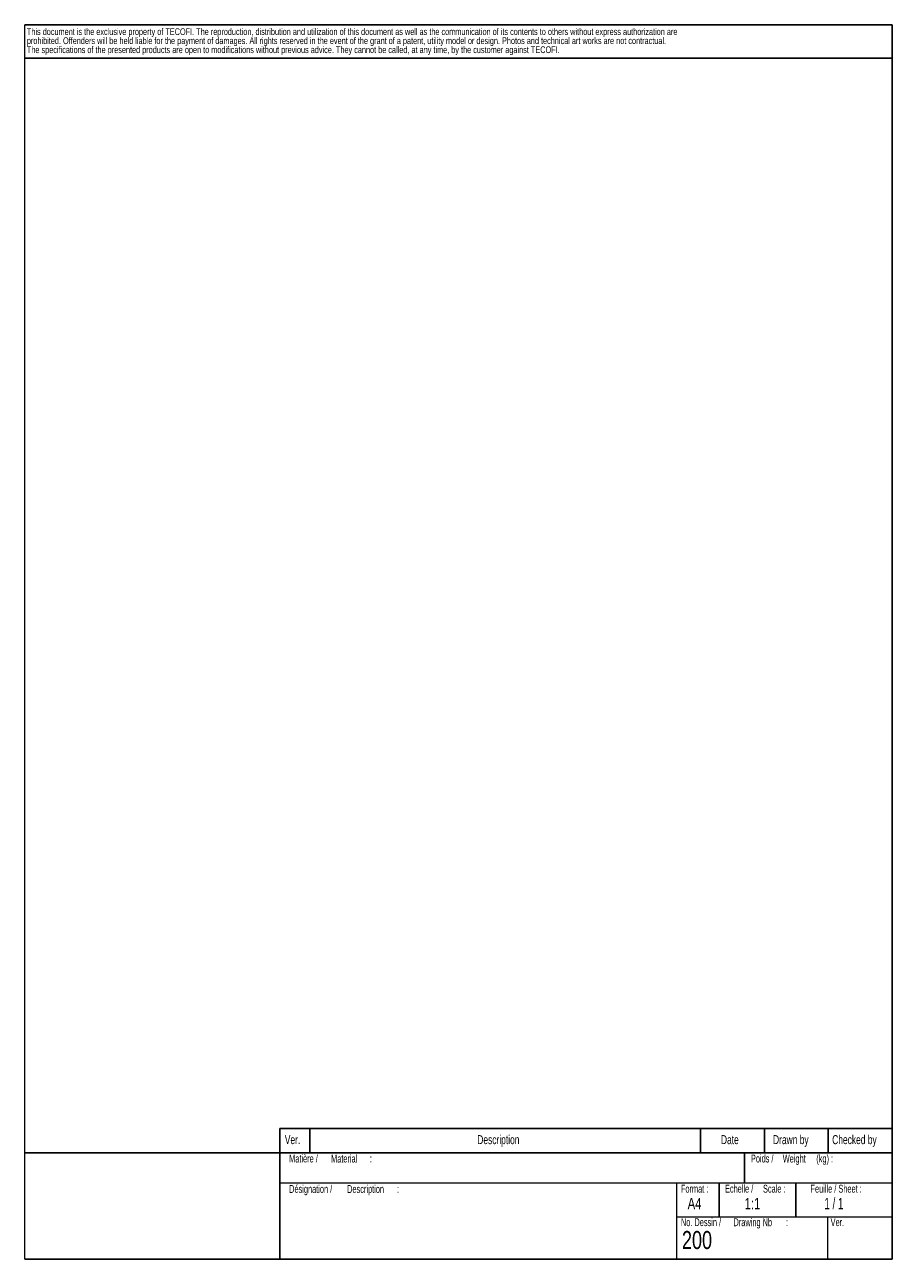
# Model space of a CAD drawing. Header units: millimetres. Extents: x 3 to 2091, y -59 to 1557.
# Tile 1 of 71: x 3 to 209, y 3 to 293. Entities that reach past the tile are written whole.
import ezdxf

# ---------------------------------------------------------------- set-up
doc = ezdxf.new("R2010")
doc.units = ezdxf.units.MM
doc.layers.add('FOND_DE_PLAN', color=7, linetype='Continuous')
doc.styles.add('SLDTEXTSTYLE0', font='TXT', dxfattribs={"width": 0.744368})
doc.styles.add('SLDTEXTSTYLE1', font='TXT', dxfattribs={"width": 0.7})
doc.styles.add('SLDTEXTSTYLE2', font='TXT', dxfattribs={"width": 0.75})
doc.styles.add('SLDTEXTSTYLE3', font='TXT', dxfattribs={"width": 0.65})

# ---------------------------------------------------------------- blocks, each defined once
blk = doc.blocks.new('SW_NOTE_0')
at = {"color": 0, "linetype": 'Continuous', "lineweight": 0, "char_height": 1.5875, "attachment_point": 1, "style": 'SLDTEXTSTYLE0'}
for s, insert in [('This document is the exclusive property of TECOFI. The reproduction, distribution and utilization of this document as well as the communication of its contents to others without express authorization are', (0, 2.05)), ('prohibited. Offenders will be held liable for the payment of damages. All rights reserved in the event of the grant of a patent, utility model or design. Photos and technical art works are not contractual.', (0, -0.07)), ('The specifications of the presented products are open to modifications without previous advice. They cannot be called, at any time, by the customer against TECOFI.', (0, -2.19))]:
    blk.add_mtext(s, dxfattribs=dict(at, insert=insert))
blk = doc.blocks.new('Condition  TECOFI')
at = {"color": 7, "linetype": 'Continuous', "lineweight": 0}
blk.add_blockref('SW_NOTE_0', (50.98, 62.55), dxfattribs=at)
blk = doc.blocks.new('SW_NOTE_0_1')
at = {"layer": 'FOND_DE_PLAN', "color": 0, "char_height": 1.852, "attachment_point": 1, "style": 'SLDTEXTSTYLE1'}
for s, insert in [('Poids /', (0, 2.39)), ('Weight', (7.48, 2.38)), ('(kg) :', (15.37, 2.39))]:
    blk.add_mtext(s, dxfattribs=dict(at, insert=insert))
blk = doc.blocks.new('SW_NOTE_0_2')
at = {"layer": 'FOND_DE_PLAN', "color": 0, "attachment_point": 1, "style": 'SLDTEXTSTYLE1'}
for s, insert, char_height in [('Matière /', (0, 2.39), 1.852), ('Material', (9.85, 2.38), 1.852), (':', (18.96, 2.39), 1.85)]:
    blk.add_mtext(s, dxfattribs=dict(at, insert=insert, char_height=char_height))
blk = doc.blocks.new('SW_NOTE_0_3')
at = {"layer": 'FOND_DE_PLAN', "color": 0, "attachment_point": 1, "style": 'SLDTEXTSTYLE1'}
for s, insert, char_height in [('Désignation /', (0, 2.39), 1.8521), ('Description', (13.63, 2.38), 1.8521), (':', (25.36, 2.39), 1.85)]:
    blk.add_mtext(s, dxfattribs=dict(at, insert=insert, char_height=char_height))
blk = doc.blocks.new('SW_NOTE_0_4')
at = {"layer": 'FOND_DE_PLAN', "color": 0, "attachment_point": 1, "style": 'SLDTEXTSTYLE1'}
for s, insert, char_height in [('No. Dessin /', (0, 2.39), 1.8521), ('Drawing Nb', (12.37, 2.38), 1.852), (':', (24.7, 2.39), 1.85)]:
    blk.add_mtext(s, dxfattribs=dict(at, insert=insert, char_height=char_height))
blk = doc.blocks.new('SW_NOTE_0_5')
at = {"layer": 'FOND_DE_PLAN', "color": 0, "char_height": 1.852, "attachment_point": 1, "style": 'SLDTEXTSTYLE1'}
for s, insert in [('Echelle /', (0, 2.39)), ('Scale :', (8.94, 2.38))]:
    blk.add_mtext(s, dxfattribs=dict(at, insert=insert))
blk = doc.blocks.new('SW_TABLEANNOTATION_0')
at = {"layer": 'FOND_DE_PLAN', "color": 0}
for p, q in [((0, 0), (0, -5.7)), ((0, 0), (7, 0)), ((0, 0), (0, -5.7)), ((143.9, 0), (0, 0)), ((7, 0), (7, -5.7)), ((7, 0), (98.9, 0)), ((98.9, 0), (98.9, -5.7)), ((98.9, 0), (113.9, 0)), ((113.9, 0), (113.9, -5.7)), ((113.9, 0), (128.9, 0)), ((128.9, 0), (128.9, -5.7)), ((128.9, 0), (143.9, 0)), ((143.9, 0), (143.9, -5.7)), ((143.9, -5.7), (143.9, 0)), ((0, -5.7), (7, -5.7)), ((0, -5.7), (143.9, -5.7)), ((7, -5.7), (98.9, -5.7)), ((98.9, -5.7), (113.9, -5.7)), ((113.9, -5.7), (128.9, -5.7)), ((128.9, -5.7), (143.9, -5.7))]:
    blk.add_line(p, q, dxfattribs=at)
at = {"layer": 'FOND_DE_PLAN', "color": 0, "attachment_point": 1, "style": 'SLDTEXTSTYLE1'}
for s, insert, char_height in [('Ver.', (1.15, -1.53), 2.117), ('Description', (46.4, -1.53), 2.1167), ('Date', (103.68, -1.53), 2.117), ('Drawn by', (115.92, -1.53), 2.117), ('Checked by', (129.83, -1.53), 2.117)]:
    blk.add_mtext(s, dxfattribs=dict(at, insert=insert, char_height=char_height))

msp = doc.modelspace()

# ---------------------------------------------------------------- linework, layer by layer
at = {"layer": 'FOND_DE_PLAN', "color": 7}
for p, q in [((3.28, 293.21), (207.18, 293.21)), ((207.18, 293.21), (207.18, 3.07)), ((3.28, 285.38), (207.18, 285.38)), ((3.28, 3.07), (207.18, 3.07))]:
    msp.add_line(p, q, dxfattribs=at)
at = {"layer": 'FOND_DE_PLAN', "color": 7, "linetype": 'Continuous', "lineweight": 18}
for p, q in [((3.28, 3.07), (3.28, 293.21)), ((63.28, 21.07), (207.18, 21.07)), ((156.53, 21.07), (156.53, 3.07)), ((156.53, 13.07), (207.18, 13.07)), ((192.03, 13.07), (192.03, 3.07))]:
    msp.add_line(p, q, dxfattribs=at)
at = {"layer": 'FOND_DE_PLAN'}
for p, q in [((63.28, 28.07), (3.28, 28.07)), ((63.28, 28.07), (207.18, 28.07)), ((63.28, 28.07), (63.28, 3.07)), ((172.53, 21.07), (172.53, 28.07)), ((166.53, 21.07), (166.53, 13.07)), ((184.53, 13.07), (184.53, 21.07))]:
    msp.add_line(p, q, dxfattribs=at)

# ---------------------------------------------------------------- block references
for name, p in [('Condition  TECOFI', (-47.19, 227.76)), ('SW_TABLEANNOTATION_0', (63.28, 33.78)), ('SW_NOTE_0_2', (65.45, 25.29)), ('SW_NOTE_0_3', (65.45, 18.14)), ('SW_NOTE_0_5', (167.91, 18.21)), ('SW_NOTE_0_4', (157.55, 10.33))]:
    msp.add_blockref(name, p, dxfattribs=at)
at = {"layer": 'FOND_DE_PLAN', "color": 7}
msp.add_blockref('SW_NOTE_0_1', (174.01, 25.29), dxfattribs=at)

# ---------------------------------------------------------------- texts
at = {"layer": 'FOND_DE_PLAN', "attachment_point": 1}
for s, insert, char_height, style in [('Format :', (157.55, 20.59), 1.852, 'SLDTEXTSTYLE1'), ('Feuille / Sheet :', (188.02, 20.59), 1.8521, 'SLDTEXTSTYLE1'), ('A4', (159.13, 17.5), 2.646, 'SLDTEXTSTYLE2'), ('1:1', (172.53, 17.5), 2.646, 'SLDTEXTSTYLE2'), ('1 / 1', (191.28, 17.5), 2.646, 'SLDTEXTSTYLE3'), ('Ver.', (192.74, 12.72), 1.852, 'SLDTEXTSTYLE1'), ('200', (157.79, 9.72), 4.233, 'SLDTEXTSTYLE2')]:
    msp.add_mtext(s, dxfattribs=dict(at, insert=insert, char_height=char_height, style=style))

doc.saveas('drawing.dxf')
